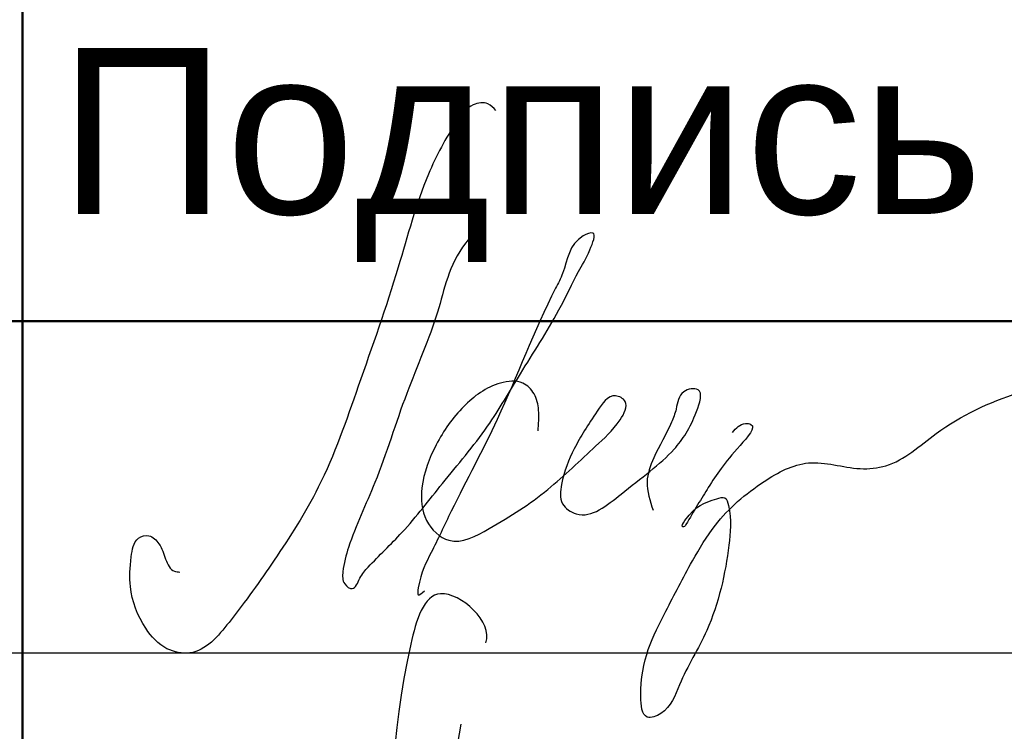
# Model space of a CAD drawing. Header units: millimetres. Extents: x 523431 to 527346, y -48565 to -47721.
# Tile 193 of 217: x 526761 to 526775, y -48536 to -48525. Entities that reach past the tile are written whole.
import ezdxf

# ---------------------------------------------------------------- set-up
doc = ezdxf.new("R2010")
doc.units = ezdxf.units.MM
doc.layers.add('LIN_Основная сплошная', color=50, linetype='Continuous', lineweight=50)
doc.layers.add('ПОДПИСЬ', color=7, linetype='Continuous')
doc.layers.add('Текст и рамки', color=7, linetype='Continuous')
doc.styles.get("Standard").update_dxf_attribs({"font": 'arial.ttf'})

# ---------------------------------------------------------------- blocks, each defined once
blk = doc.blocks.new('A$C0BD840A7')
at = {"color": 5}
for points, start_tangent, end_tangent in [([(4.611, 9.59), (3.931, 10.329), (3.482, 9.571), (2.357, 2.777), (1.066, 1.711), (-0.001, 2.721), (1.739, 3.955), (2.104, 3.002)], (0.355599, 0.934638), (0, -1)), ([(6.732, 6), (6.964, 6.765), (6.831, 7.132), (8.24, 7.662), (5.225, 1.9), (6.017, 0.109), (10.062, 1.275)], (-0.576065, 0.817404), (1, 0)), ([(5.279, 5.961), (5.279, 5.829), (5.646, 5.829), (6.16, 6.474), (5.954, 7.061), (5.646, 6.547), (6.013, 6.269), (6.439, 5.638), (6.732, 5.814)], (-1, 0), (0, 1))]:
    blk.add_spline(points, degree=3, dxfattribs=dict(at, start_tangent=start_tangent, end_tangent=end_tangent))
at = {"color": 5, "start_tangent": (-0.346197, 0.938162)}
blk.add_spline([(4.234, 8.368), (4.234, 5.717), (5.168, 6.994), (5.168, 5.914), (5.168, 5.842), (5.159, 5.842), (5.171, 5.842)], degree=3, dxfattribs=at)
blk = doc.blocks.new('Сизякова М.А.')
at = {"color": 0, "linetype": 'ByBlock', "lineweight": -2, "ltscale": 0.5}
for points in [[(9.512, 13.895), (9.274, 14.098), (8.833, 14.068), (8.343, 13.578), (7.483, 11.978), (6.574, 9.177), (5.371, 5.596), (4.168, 2.553), (2.838, 0.354), (1.482, -1.513), (0.305, -2.434), (-0.386, -2.306), (-1.026, -1.692), (-1.486, -0.439), (-1.461, 0.456), (-1.243, 1.017), (-0.929, 1.092), (-0.628, 0.854), (-0.427, 0.389), (-0.163, 0.025), (0, 0)], [(9.153, 9.985), (8.887, 10.144), (8.605, 9.914), (7.756, 7.83), (6.83, 5.378), (5.869, 2.694), (5.078, 0.744), (4.908, 0.01), (4.964, -0.357), (5.191, -0.499), (5.417, -0.188), (5.671, 0.151), (6.689, 1.197), (7.904, 2.666), (9.261, 4.389), (10.25, 5.971), (11.409, 7.892), (12.003, 9.05), (12.342, 9.7), (12.427, 10.209), (12.144, 10.124), (11.522, 8.994), (11.311, 8.548), (9.554, 4.598), (8.169, 1.831), (7.566, 0.59), (7.176, -0.475), (7.176, -0.686), (7.367, -0.564)], [(16.634, 4.205), (17.025, 4.474), (17.187, 4.447), (16.863, 3.814), (15.906, 2.547), (15.231, 1.428), (15.164, 1.361), (15.137, 1.361), (15.204, 1.55), (16.162, 2.21), (16.404, 2.237), (16.512, 2.008), (16.527, 0.808), (15.859, -1.757), (15.039, -3.395), (14.478, -4.257), (14.069, -4.365), (13.875, -3.74), (14.629, -1.175), (15.427, 0.334), (16.118, 1.412), (17.584, 2.727), (18.922, 3.287), (20.474, 3.115), (21.251, 3.201), (22.761, 4.171), (27.98, 6.09)], [(10.783, 4.249), (10.798, 4.878), (10.66, 5.368), (10.323, 5.689), (9.649, 5.689), (8.545, 4.985), (7.718, 3.836), (7.288, 2.534), (7.426, 1.553), (8.101, 0.956), (9.312, 1.308), (11.074, 2.488), (12.515, 3.79), (13.251, 4.587), (13.404, 5.138), (13.113, 5.307), (12.561, 4.847), (11.871, 3.713), (11.488, 2.641), (11.519, 2.059), (11.933, 1.752), (13.281, 2.35), (14.876, 3.698), (15.55, 4.832), (15.596, 5.49), (15.167, 5.429), (14.937, 4.908), (14.799, 4.51), (14.262, 3.438), (14.063, 2.718), (14.247, 1.86)]]:
    blk.add_spline(points, degree=3, dxfattribs=at)

msp = doc.modelspace()

# ---------------------------------------------------------------- linework, layer by layer
msp.add_line((526785.58, -48534.746), (526720.58, -48534.746))
at = {"layer": 'LIN_Основная сплошная', "color": 7}
for p, q in [((526760.58, -48504.746), (526760.58, -48559.746)), ((526720.58, -48529.746), (526905.58, -48529.746))]:
    msp.add_line(p, q, dxfattribs=at)

# ---------------------------------------------------------------- block references
msp.add_blockref('A$C0BD840A7', (526762.943, -48544.181))
at = {"layer": 'ПОДПИСЬ', "color": 176, "xscale": 0.5, "yscale": 0.5, "zscale": 0.5}
msp.add_blockref('Сизякова М.А.', (526762.949, -48533.525), dxfattribs=at)

# ---------------------------------------------------------------- texts
at = {"layer": 'Текст и рамки', "color": 7, "insert": (526768.08, -48527.246), "char_height": 2.5, "width": 10, "attachment_point": 5}
msp.add_mtext('Подпись', dxfattribs=at)

doc.saveas('drawing.dxf')
